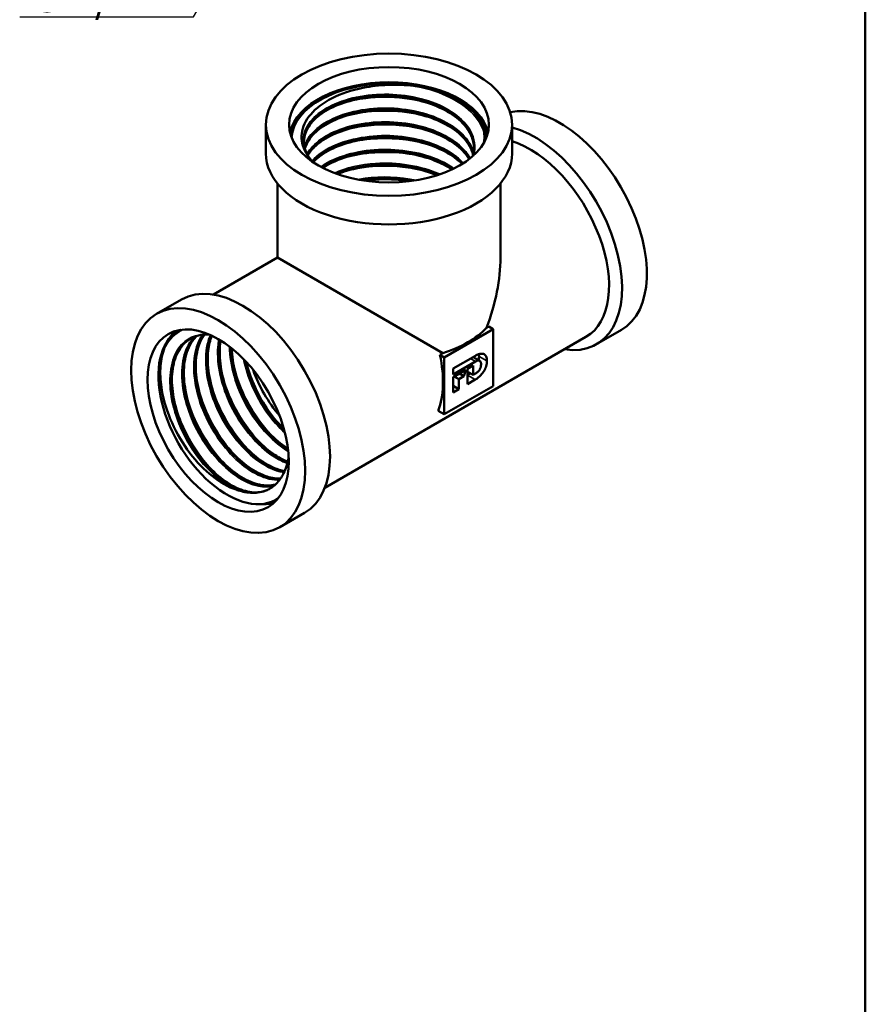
# Model space of a CAD drawing. Header units: millimetres. Extents: x -71 to 688, y -69 to 356.
# Tile 3 of 6: x 114 to 205, y 62 to 168. Entities that reach past the tile are written whole.
import ezdxf

# ---------------------------------------------------------------- set-up
doc = ezdxf.new("R2010")
doc.units = ezdxf.units.MM
for name, color, linetype, lineweight in [('Видимые тонкие (ГОСТ)', 7, 'Continuous', 35), ('Видимый контур (ГОСТ)', 7, 'Continuous', 50), ('Кромка (ГОСТ)', 7, 'Continuous', 50), ('Размер (ГОСТ)', 7, 'Continuous', 25)]:
    doc.layers.add(name, color=color, linetype=linetype, lineweight=lineweight)
doc.styles.add('Обычный текст (ГОСТ)', font='GOST Common Italic.ttf')
doc.dimstyles.new('Обычный (ГОСТ)', dxfattribs={"dimtxt": 3.5, "dimasz": 3.5, "dimexe": 1, "dimexo": 0, "dimgap": 0.5, "dimtad": 1, "dimrnd": 1e-08, "dimtxsty": 'Обычный текст (ГОСТ)', "dimblk": 'Filled-1', "dimcen": 0.09, "dimdle": 15, "dimclrd": 256, "dimclre": 256, "dimclrt": 256, "dimazin": 2, "dimtfac": 0.714286, "dimtdec": 3, "dimtmove": 0, "dimatfit": 3, "dimfxl": 1, "dimtolj": 1, "dimlwd": 25, "dimlwe": 25, "dimarcsym": 0})

# ---------------------------------------------------------------- blocks, each defined once
blk = doc.blocks.new('Рамки ГОСТ_ граница 297x210')
at = {"layer": 'Кромка (ГОСТ)'}
blk.add_line((205, 5), (205, 292), dxfattribs=at)
blk = doc.blocks.new('Filled-1')
at = {"color": 0}
for p, q in [((0, 0), (-1, 0.143)), ((-1, 0.143), (-1, -0.143)), ((-1, 0), (0, 0)), ((-1, -0.143), (0, 0))]:
    blk.add_line(p, q, dxfattribs=at)
at = {"color": 0, "flags": 128}
blk.add_lwpolyline([(-1, -0.143), (0, 0), (-1, 0.143), (-1, -0.143)], dxfattribs=at)
at = {"color": 0}
blk.add_solid([(-1, -0.143), (0, 0), (-1, 0.143), (-1, -0.143)], dxfattribs=at)
blk = doc.blocks.new('*D8')
at = {"layer": 'Defpoints', "color": 0, "linetype": 'Continuous', "transparency": 16777216}
for p in [(153.64, 204.95), (148.75, 196.47)]:
    blk.add_point(p, dxfattribs=at)
at = {"layer": 'Размер (ГОСТ)', "linetype": 'Continuous', "lineweight": 25, "transparency": 16777216}
for p, q in [((132.71, 168.67), (147, 193.44)), ((113.99, 168.67), (132.71, 168.67))]:
    blk.add_line(p, q, dxfattribs=at)
at = {"layer": 'Размер (ГОСТ)', "linetype": 'Continuous', "lineweight": 25, "transparency": 16777216, "xscale": 3.5, "yscale": 3.5, "zscale": 3.5, "rotation": 60.01872758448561}
blk.add_blockref('Filled-1', (148.75, 196.47), dxfattribs=at)
at = {"layer": 'Размер (ГОСТ)', "linetype": 'Continuous', "lineweight": 25, "transparency": 16777216, "insert": (113.99, 172.67), "char_height": 3.5, "attachment_point": 1, "style": 'Обычный текст (ГОСТ)'}
blk.add_mtext('\\A1; \\fGOST Common|b0|i1;\\H3.5000;G 1/2"', dxfattribs=at)

msp = doc.modelspace()

# ---------------------------------------------------------------- linework, layer by layer
at = {"layer": 'Видимые тонкие (ГОСТ)'}
for p, q in [((163.0403, 131.5616), (162.5017, 131.8726)), ((164.2715, 131.6216), (163.423, 132.1115)), ((163.0183, 129.6101), (162.1827, 130.0925))]:
    msp.add_line(p, q, dxfattribs=at)
for points, knots in [([(156.4048, 161.2202), (158.9139, 160.7767), (161.15, 159.7693), (162.5355, 158.4429), (163.2467, 157.7621), (163.7301, 157.0007), (163.9675, 156.2136)], [2.61572767, 2.61572767, 2.61572767, 2.61572767, 3.36400116, 3.36400116, 3.36400116, 3.748075, 3.748075, 3.748075, 3.748075]), ([(144.8029, 154.0298), (144.1877, 155.2939), (144.5015, 156.6937), (145.6586, 157.8308), (146.8153, 158.9675), (148.8015, 159.8282), (151.0758, 160.1617), (153.3493, 160.495), (155.8849, 160.2972), (157.9919, 159.6055), (160.0981, 158.9141), (161.7521, 157.7364), (162.5039, 156.3764), (162.9641, 155.5439), (163.0829, 154.6487), (162.8703, 153.7823)], [0.52343247, 0.52343247, 0.52343247, 0.52343247, 1.29417701, 1.29417701, 1.29417701, 2.06461975, 2.06461975, 2.06461975, 2.83476672, 2.83476672, 2.83476672, 3.60462392, 3.60462392, 3.60462392, 4.0759036, 4.0759036, 4.0759036, 4.0759036]), ([(144.6291, 154.7407), (144.7373, 155.091), (144.9113, 155.4347), (145.1511, 155.7637), (146.032, 156.9722), (147.7913, 157.9692), (149.952, 158.4679), (152.112, 158.9664), (154.6488, 158.9607), (156.8751, 158.436), (159.1006, 157.9115), (160.9908, 156.8735), (162.0337, 155.5868), (162.4314, 155.0961), (162.7041, 154.5713), (162.8493, 154.0343)], [7.24058629, 7.24058629, 7.24058629, 7.24058629, 7.44977138, 7.44977138, 7.44977138, 8.21801451, 8.21801451, 8.21801451, 8.9860092, 8.9860092, 8.9860092, 9.75376129, 9.75376129, 9.75376129, 10.0465063, 10.0465063, 10.0465063, 10.0465063]), ([(149.3195, 159.5308), (150.5548, 159.8338), (151.9014, 159.9998), (153.2643, 160.0044), (154.695, 160.0092), (156.1356, 159.836), (157.4722, 159.5071)], [8.201026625, 8.201026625, 8.201026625, 8.201026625, 8.59425565, 8.59425565, 8.59425565, 9.007044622, 9.007044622, 9.007044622, 9.007044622]), ([(149.3168, 158.0519), (149.545, 158.1083), (149.7774, 158.1598), (150.0132, 158.2062), (152.389, 158.6736), (155.101, 158.6135), (157.4749, 158.0286)], [14.484211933, 14.484211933, 14.484211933, 14.484211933, 14.557007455, 14.557007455, 14.557007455, 15.290229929, 15.290229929, 15.290229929, 15.290229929]), ([(144.9112, 153.9091), (145.5608, 155.0412), (146.9471, 156.0367), (148.7671, 156.6508), (150.759, 157.3229), (153.2482, 157.53), (155.5631, 157.2), (157.8774, 156.8701), (159.9916, 156.0063), (161.3357, 154.8254), (161.8223, 154.3978), (162.2061, 153.9302), (162.4797, 153.441)], [13.65542297, 13.65542297, 13.65542297, 13.65542297, 14.35550276, 14.35550276, 14.35550276, 15.1217181, 15.1217181, 15.1217181, 15.88773679, 15.88773679, 15.88773679, 16.16510702, 16.16510702, 16.16510702, 16.16510702]), ([(149.3182, 156.5659), (150.9165, 156.9555), (152.7025, 157.1142), (154.4618, 157.0029), (155.492, 156.9378), (156.5088, 156.7803), (157.4716, 156.5417)], [20.76739724, 20.76739724, 20.76739724, 20.76739724, 21.275753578, 21.275753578, 21.275753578, 21.573415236, 21.573415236, 21.573415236, 21.573415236]), ([(145.4378, 153.1413), (146.0476, 153.8218), (146.9293, 154.4254), (148.0153, 154.8836), (149.8834, 155.6718), (152.3344, 156.0198), (154.6988, 155.8158), (157.0613, 155.6121), (159.3103, 154.859), (160.8324, 153.7455), (161.1843, 153.4881), (161.4964, 153.2121), (161.7661, 152.9221)], [20.0905864, 20.0905864, 20.0905864, 20.0905864, 20.53896228, 20.53896228, 20.53896228, 21.31030519, 21.31030519, 21.31030519, 22.08102713, 22.08102713, 22.08102713, 22.25918365, 22.25918365, 22.25918365, 22.25918365]), ([(149.319, 155.084), (149.9732, 155.246), (150.6591, 155.369), (151.364, 155.4477), (153.382, 155.6732), (155.5391, 155.5343), (157.4742, 155.0611)], [27.050582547, 27.050582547, 27.050582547, 27.050582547, 27.259228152, 27.259228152, 27.259228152, 27.856600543, 27.856600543, 27.856600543, 27.856600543]), ([(146.3954, 152.5104), (146.6227, 152.6734), (146.8684, 152.8282), (147.1314, 152.9735), (148.7865, 153.8878), (151.1096, 154.4132), (153.4728, 154.3914), (155.8346, 154.3696), (158.21, 153.8008), (159.9574, 152.8223), (160.2315, 152.6688), (160.4896, 152.5055), (160.7307, 152.3338)], [26.57177193, 26.57177193, 26.57177193, 26.57177193, 26.69365945, 26.69365945, 26.69365945, 27.46070144, 27.46070144, 27.46070144, 28.22731098, 28.22731098, 28.22731098, 28.34754241, 28.34754241, 28.34754241, 28.34754241]), ([(149.3164, 153.6031), (151.4139, 154.1145), (153.8416, 154.2135), (156.0964, 153.8576), (156.565, 153.7836), (157.0252, 153.6902), (157.4732, 153.5786)], [33.333767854, 33.333767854, 33.333767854, 33.333767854, 34.001113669, 34.001113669, 34.001113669, 34.13978585, 34.13978585, 34.13978585, 34.13978585]), ([(147.8588, 151.846), (149.13, 152.4047), (150.6761, 152.7709), (152.2997, 152.8761), (154.638, 153.0277), (157.1106, 152.6357), (159.0476, 151.7899), (159.1076, 151.7637), (159.1671, 151.737), (159.2261, 151.71)], [33.08315255, 33.08315255, 33.08315255, 33.08315255, 33.61639132, 33.61639132, 33.61639132, 34.38434532, 34.38434532, 34.38434532, 34.40814852, 34.40814852, 34.40814852, 34.40814852]), ([(149.3198, 152.1166), (150.4324, 152.3902), (151.6354, 152.5526), (152.8603, 152.5843), (154.4219, 152.6247), (156.0097, 152.4523), (157.4726, 152.0931)], [39.616953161, 39.616953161, 39.616953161, 39.616953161, 39.971283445, 39.971283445, 39.971283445, 40.422971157, 40.422971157, 40.422971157, 40.422971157]), ([(150.3896, 151.1463), (150.6401, 151.196), (150.8951, 151.2393), (151.1537, 151.2758), (152.9416, 151.5283), (154.8858, 151.4531), (156.6532, 151.07)], [39.685143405, 39.685143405, 39.685143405, 39.685143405, 39.772507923, 39.772507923, 39.772507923, 40.376597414, 40.376597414, 40.376597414, 40.376597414]), ([(131.6207, 135.0025), (131.4748, 134.941), (131.3336, 134.8705), (131.1975, 134.7909), (130.4672, 134.3639), (129.8832, 133.6852), (129.4906, 132.8085)], [44.695067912, 44.695067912, 44.695067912, 44.695067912, 44.770977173, 44.770977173, 44.770977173, 45.178446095, 45.178446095, 45.178446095, 45.178446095]), ([(134.2857, 134.5047), (132.9837, 134.5611), (131.8596, 134.0508), (131.129, 133.0431), (130.2431, 131.8212), (129.9451, 129.882), (130.3016, 127.7444), (130.6601, 125.5944), (131.6764, 123.2679), (133.0569, 121.3955), (134.3002, 119.7092), (135.8249, 118.4032), (137.2751, 117.7669)], [44.39664213, 44.39664213, 44.39664213, 44.39664213, 45.03101863, 45.03101863, 45.03101863, 45.80025915, 45.80025915, 45.80025915, 46.57393326, 46.57393326, 46.57393326, 47.2707413, 47.2707413, 47.2707413, 47.2707413]), ([(132.7867, 134.2178), (132.4891, 133.9198), (132.2348, 133.5612), (132.0319, 133.1468), (131.3307, 131.7145), (131.2519, 129.6318), (131.8024, 127.4554), (132.3524, 125.2817), (133.5234, 123.0387), (134.9844, 121.3254), (136.4439, 119.6139), (138.1756, 118.4498), (139.6979, 118.1393), (140.2715, 118.0224), (140.8128, 118.0271), (141.3024, 118.1452)], [38.64849323, 38.64849323, 38.64849323, 38.64849323, 38.87083934, 38.87083934, 38.87083934, 39.63934506, 39.63934506, 39.63934506, 40.40692, 40.40692, 40.40692, 41.17365645, 41.17365645, 41.17365645, 41.46258275, 41.46258275, 41.46258275, 41.46258275]), ([(133.6425, 134.4388), (133.385, 134.0679), (133.1767, 133.6371), (133.0255, 133.1536), (132.5189, 131.5338), (132.6586, 129.3408), (133.3925, 127.1594), (134.126, 124.9793), (135.4444, 122.8348), (136.9773, 121.2974), (138.5094, 119.7607), (140.2382, 118.8471), (141.6828, 118.7952), (141.7708, 118.792), (141.8576, 118.7921), (141.9432, 118.7953)], [32.48173022, 32.48173022, 32.48173022, 32.48173022, 32.71069616, 32.71069616, 32.71069616, 33.477876, 33.477876, 33.477876, 34.24464623, 34.24464623, 34.24464623, 35.01102965, 35.01102965, 35.01102965, 35.05768251, 35.05768251, 35.05768251, 35.05768251]), ([(134.5046, 134.41), (134.3247, 133.9969), (134.1907, 133.5373), (134.1078, 133.0385), (133.8084, 131.2366), (134.1796, 128.9436), (135.1055, 126.7773), (136.0308, 124.6127), (137.4987, 122.5991), (139.0947, 121.2773), (140.2069, 120.3561), (141.3722, 119.7781), (142.4283, 119.5972)], [26.34222468, 26.34222468, 26.34222468, 26.34222468, 26.5557302, 26.5557302, 26.5557302, 27.32702453, 27.32702453, 27.32702453, 28.09772164, 28.09772164, 28.09772164, 28.63480536, 28.63480536, 28.63480536, 28.63480536]), ([(135.4215, 133.9365), (135.3711, 133.6759), (135.3346, 133.4045), (135.3128, 133.1234), (135.166, 131.2276), (135.6864, 128.9135), (136.7196, 126.7978), (137.7525, 124.6826), (139.2858, 122.7891), (140.8913, 121.6201), (141.5248, 121.1588), (142.1665, 120.8128), (142.7883, 120.5882)], [20.24982584, 20.24982584, 20.24982584, 20.24982584, 20.36349858, 20.36349858, 20.36349858, 21.13009489, 21.13009489, 21.13009489, 21.89650002, 21.89650002, 21.89650002, 22.19888334, 22.19888334, 22.19888334, 22.19888334]), ([(136.5721, 133.1588), (136.5724, 133.0293), (136.5755, 132.8984), (136.5814, 132.766), (136.6724, 130.7324), (137.4312, 128.3907), (138.6378, 126.3677), (139.794, 124.4292), (141.3482, 122.804), (142.8968, 121.886)], [14.17314123, 14.17314123, 14.17314123, 14.17314123, 14.22315973, 14.22315973, 14.22315973, 14.99149154, 14.99149154, 14.99149154, 15.72768578, 15.72768578, 15.72768578, 15.72768578]), ([(138.075, 131.8224), (138.4635, 129.8824), (139.3604, 127.829), (140.5657, 126.1165), (141.169, 125.2592), (141.8464, 124.4917), (142.5542, 123.8496)], [8.14539376, 8.14539376, 8.14539376, 8.14539376, 8.83770657, 8.83770657, 8.83770657, 9.18429007, 9.18429007, 9.18429007, 9.18429007]), ([(137.1576, 130.5521), (137.7401, 128.5544), (138.7632, 126.53), (140.0434, 124.8523), (140.4122, 124.369), (140.8014, 123.9157), (141.204, 123.4975)], [8.271871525, 8.271871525, 8.271871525, 8.271871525, 8.89753534, 8.89753534, 8.89753534, 9.077760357, 9.077760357, 9.077760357, 9.077760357]), ([(135.8771, 129.8096), (136.1638, 128.8162), (136.5563, 127.816), (137.042, 126.8557), (137.8147, 125.3279), (138.8179, 123.911), (139.9213, 122.7566)], [14.555056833, 14.555056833, 14.555056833, 14.555056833, 14.866110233, 14.866110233, 14.866110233, 15.360945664, 15.360945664, 15.360945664, 15.360945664]), ([(133.3084, 128.3276), (133.729, 126.8807), (134.3745, 125.4191), (135.1914, 124.0874), (135.8277, 123.0501), (136.5649, 122.0965), (137.3528, 121.2753)], [27.121427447, 27.121427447, 27.121427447, 27.121427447, 27.574430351, 27.574430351, 27.574430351, 27.927316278, 27.927316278, 27.927316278, 27.927316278]), ([(134.5878, 129.0689), (135.2771, 126.6919), (136.6068, 124.284), (138.2269, 122.4545), (138.3612, 122.3029), (138.4974, 122.1553), (138.6351, 122.0121)], [20.83824214, 20.83824214, 20.83824214, 20.83824214, 21.582439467, 21.582439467, 21.582439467, 21.644130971, 21.644130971, 21.644130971, 21.644130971]), ([(132.0223, 127.5852), (132.1695, 127.0724), (132.3455, 126.5577), (132.5495, 126.0473), (133.3688, 123.9973), (134.6295, 122.0351), (136.0675, 120.5296)], [33.404612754, 33.404612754, 33.404612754, 33.404612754, 33.565274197, 33.565274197, 33.565274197, 34.210501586, 34.210501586, 34.210501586, 34.210501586]), ([(130.7372, 126.8451), (131.2997, 124.917), (132.2704, 122.9636), (133.4895, 121.322), (133.8974, 120.7727), (134.3319, 120.2598), (134.7833, 119.7909)], [39.687798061, 39.687798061, 39.687798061, 39.687798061, 40.291641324, 40.291641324, 40.291641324, 40.493686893, 40.493686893, 40.493686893, 40.493686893])]:
    msp.add_open_spline(points, degree=3, knots=knots, dxfattribs=at)
msp.add_open_spline([(161.1376, 159.7108), (162.2142, 159.0585), (163.0453, 158.2673), (163.574, 157.4116)], degree=3, dxfattribs=at)
at = {"layer": 'Видимый контур (ГОСТ)'}
for p, q in [((140.4838, 157.0453), (140.4838, 153.9604)), ((166.9838, 157.0453), (166.9838, 153.9604)), ((141.7338, 150.7168), (141.7338, 142.7446)), ((165.7338, 150.7168), (165.7338, 142.7446)), ((141.7338, 142.7446), (134.8297, 138.7586)), ((141.7338, 142.7446), (159.5415, 132.4634)), ((131.3957, 138.2193), (128.724, 136.6768)), ((131.0853, 134.8323), (131.3274, 134.9721)), ((164.9489, 135.0399), (159.6892, 132.0032)), ((164.2348, 135.1731), (164.4765, 135.3126)), ((164.9489, 135.0399), (164.4765, 135.3126)), ((164.9489, 128.9162), (164.9489, 135.0399)), ((178.7436, 134.956), (176.0719, 133.4136)), ((174.9366, 134.2015), (146.8297, 117.9739)), ((159.2168, 132.2759), (159.5415, 132.4634)), ((159.6892, 132.0032), (159.2168, 132.2759)), ((159.6892, 132.0032), (159.6892, 125.8795)), ((160.6275, 130.7905), (163.0311, 132.1783)), ((163.0403, 131.5616), (160.6275, 130.1686)), ((163.495, 131.634), (162.7917, 132.04)), ((160.6275, 130.1686), (160.6275, 130.7905)), ((160.6275, 129.8776), (161.9931, 130.6661)), ((161.9931, 130.6661), (161.7886, 129.9915)), ((162.1827, 130.7756), (162.7921, 131.1274)), ((162.1827, 129.1277), (162.1827, 130.7756)), ((162.7921, 130.1087), (162.1827, 130.4606)), ((162.7921, 131.1274), (162.7921, 130.1087)), ((160.6275, 128.2298), (160.6275, 129.8776)), ((161.2367, 129.6729), (160.7548, 129.9511)), ((161.7886, 129.9915), (161.2367, 129.6729)), ((161.2367, 129.6729), (161.2367, 128.5815)), ((161.7886, 129.9915), (161.3067, 130.2698)), ((163.0183, 129.6101), (162.1827, 129.1277)), ((162.7921, 130.1087), (163.0403, 130.252)), ((159.6892, 125.8795), (164.9489, 128.9162)), ((161.2367, 128.5815), (160.6275, 128.9333)), ((161.2367, 128.5815), (160.6275, 128.2298)), ((159.6892, 125.8795), (159.016, 126.2682)), ((141.5573, 116.6943), (141.7995, 116.8341)), ((144.6457, 115.2696), (141.974, 113.7271))]:
    msp.add_line(p, q, dxfattribs=at)
for centre, major_axis in [((153.7338, 157.0453), (-13.25, 0)), ((153.7338, 157.0453), (-10.75, 0)), ((135.349, 125.202), (-6.625, 11.4748)), ((135.349, 125.202), (-5.375, 9.3098))]:
    msp.add_ellipse(centre, major_axis=major_axis, ratio=0.57735027, dxfattribs=at)
for centre, major_axis, start_param, end_param in [((153.7338, 155.4123), (-10.75, 0), 3.27352985, 6.15124811), ((153.7338, 155.4123), (-10.5, 0), 3.18685452, 6.23792344), ((153.7338, 155.4123), (10.5, 0), 0.04526187, 3.09633078), ((172.1186, 146.4309), (6.625, -11.4748), 0, 2.96327781), ((169.4469, 144.8884), (6.625, -11.4748), 5.8453236, 8.90540128), ((168.9366, 144.5938), (6, -10.3923), 0, 2.5884152), ((153.7338, 153.9604), (13.25, 0), 3.14159265, 6.28318531), ((153.7338, 135.8164), (-8.4853, -14.6969), 1.85100848, 2.35619449), ((138.0207, 126.7445), (6.625, -11.4748), 0, 3.14159265), ((136.3213, 125.7633), (5.236, -9.069), 3.08956731, 6.33521065), ((136.7632, 126.0185), (-5.375, 9.3098), 0.1319372, 0.35920845), ((153.7338, 138.5261), (12, 0), 5.21757499, 5.7779993), ((151.0625, 134.2741), (-6, 10.3923), 3.57108403, 4.20720297), ((144.8066, 130.6623), (4.5, -7.7942), 4.39267621, 5.03210175), ((136.3213, 125.7633), (4.5634, -7.904), 6.14148302, 6.20023023), ((136.7632, 126.0185), (5.375, -9.3098), 5.92397685, 6.15124811)]:
    msp.add_ellipse(centre, major_axis=major_axis, ratio=0.57735027, start_param=start_param, end_param=end_param, dxfattribs=at)
for points, knots in [([(144.8029, 154.0298), (144.4183, 154.6956), (144.2651, 155.3986), (144.4309, 156.8156), (144.7588, 157.5153), (145.8687, 158.819), (146.6494, 159.4076), (148.5755, 160.392), (149.7092, 160.7736), (151.8051, 161.1951), (152.7101, 161.3004), (154.5577, 161.3693), (155.492, 161.3305), (156.4048, 161.2202)], [0, 0, 0, 0, 0.36467235, 0.36467235, 0.73759365, 0.73759365, 1.11876051, 1.11876051, 1.50816962, 1.50816962, 1.78332212, 1.78332212, 2.06246953, 2.06246953, 2.06246953, 2.06246953]), ([(156.4048, 161.2202), (156.8754, 161.1634), (157.6448, 161.042), (159.4988, 160.5118), (160.3774, 160.1473), (161.1376, 159.7108)], [0, 0, 0, 0, 0.14423688, 0.14423688, 0.298691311, 0.298691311, 0.298691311, 0.298691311]), ([(162.8784, 154.3107), (162.9019, 154.7029), (162.8568, 155.0964), (162.74, 155.483), (162.319, 156.8757), (160.9724, 158.1632), (159.0655, 159.0125), (157.1428, 159.8687), (154.6723, 160.2699), (152.3348, 160.1222), (150.012, 159.9754), (147.8472, 159.2893), (146.4301, 158.2672), (145.1841, 157.3686), (144.5289, 156.2197), (144.5848, 155.0812)], [-3.959891, -3.959891, -3.959891, -3.959891, -3.74655309, -3.74655309, -3.74655309, -2.97786641, -2.97786641, -2.97786641, -2.20277719, -2.20277719, -2.20277719, -1.43254472, -1.43254472, -1.43254472, -0.75530998, -0.75530998, -0.75530998, -0.75530998]), ([(144.5795, 155.2263), (144.5865, 156.4477), (145.423, 157.6642), (146.8965, 158.5625), (148.4632, 159.5177), (150.7319, 160.1015), (153.082, 160.1376), (155.4311, 160.1737), (157.8345, 159.6614), (159.6351, 158.7242), (161.4349, 157.7873), (162.6117, 156.4359), (162.8439, 155.0226), (162.8733, 154.844), (162.8875, 154.6645), (162.887, 154.4851)], [7.06995632, 7.06995632, 7.06995632, 7.06995632, 7.79605253, 7.79605253, 7.79605253, 8.56811683, 8.56811683, 8.56811683, 9.33988994, 9.33988994, 9.33988994, 10.11137787, 10.11137787, 10.11137787, 10.20892063, 10.20892063, 10.20892063, 10.20892063]), ([(162.8836, 154.6596), (162.8511, 155.2561), (162.6479, 155.8591), (161.9342, 156.9727), (161.4237, 157.4989), (160.175, 158.412), (159.4269, 158.813), (157.7841, 159.4532), (156.8694, 159.7008), (154.9851, 160.0169), (153.9919, 160.089), (152.0525, 160.0522), (151.0822, 159.9426), (149.2878, 159.5605), (148.4413, 159.2831), (146.9788, 158.6025), (146.3441, 158.191), (145.3625, 157.2947), (145.003, 156.7998), (144.6715, 155.9926), (144.6001, 155.6815), (144.5832, 155.3713)], [0, 0, 0, 0, 0.3073195, 0.3073195, 0.60548995, 0.60548995, 0.89709116, 0.89709116, 1.18796848, 1.18796848, 1.47965659, 1.47965659, 1.77181934, 1.77181934, 2.06384917, 2.06384917, 2.35512887, 2.35512887, 2.64567867, 2.64567867, 2.8219363, 2.8219363, 2.8219363, 2.8219363]), ([(161.1376, 159.7108), (161.8977, 159.2744), (162.5338, 158.7693), (163.4627, 157.7018), (163.6772, 157.2582), (163.7783, 156.9868)], [0, 0, 0, 0, 0.321581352, 0.321581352, 0.622013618, 0.622013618, 0.622013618, 0.622013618]), ([(162.8019, 153.7432), (162.7067, 154.1508), (162.5333, 154.555), (161.9342, 155.4898), (161.4237, 156.016), (160.175, 156.9291), (159.4269, 157.3302), (157.7841, 157.9704), (156.8694, 158.2179), (154.9851, 158.5341), (153.9919, 158.6061), (152.0525, 158.5694), (151.0822, 158.4598), (149.2878, 158.0776), (148.4413, 157.8003), (146.9788, 157.1196), (146.3441, 156.7081), (145.3625, 155.8119), (145.003, 155.3169), (144.752, 154.7057), (144.7142, 154.5961), (144.6832, 154.486)], [0.09717715, 0.09717715, 0.09717715, 0.09717715, 0.3073195, 0.3073195, 0.60548995, 0.60548995, 0.89709116, 0.89709116, 1.18796848, 1.18796848, 1.47965659, 1.47965659, 1.77181934, 1.77181934, 2.06384917, 2.06384917, 2.35512887, 2.35512887, 2.64567867, 2.64567867, 2.70861102, 2.70861102, 2.70861102, 2.70861102]), ([(162.8011, 153.7551), (162.737, 154.0464), (162.6343, 154.3347), (162.4925, 154.6165), (161.8072, 155.9783), (160.2154, 157.1729), (158.1523, 157.89), (156.0923, 158.606), (153.5861, 158.8386), (151.3174, 158.5408), (149.0517, 158.2434), (147.0486, 157.4211), (145.8532, 156.3142), (145.2548, 155.7602), (144.8621, 155.1381), (144.6881, 154.4971)], [-10.07467256, -10.07467256, -10.07467256, -10.07467256, -9.91495939, -9.91495939, -9.91495939, -9.1430535, -9.1430535, -9.1430535, -8.37226398, -8.37226398, -8.37226398, -7.60249568, -7.60249568, -7.60249568, -7.21716956, -7.21716956, -7.21716956, -7.21716956]), ([(144.6893, 154.49), (144.9029, 155.2597), (145.4329, 156.0019), (146.2458, 156.6327), (147.5974, 157.6816), (149.7155, 158.4098), (152.0236, 158.6027), (154.3309, 158.7954), (156.8019, 158.4503), (158.7642, 157.6446), (160.7259, 156.8392), (162.1571, 155.5821), (162.6687, 154.1985), (162.7238, 154.0495), (162.7681, 153.8993), (162.8019, 153.7482)], [13.50175741, 13.50175741, 13.50175741, 13.50175741, 13.96474894, 13.96474894, 13.96474894, 14.73465094, 14.73465094, 14.73465094, 15.50430926, 15.50430926, 15.50430926, 16.27372975, 16.27372975, 16.27372975, 16.35658066, 16.35658066, 16.35658066, 16.35658066]), ([(162.373, 153.3526), (162.2974, 153.4843), (162.2133, 153.6143), (162.1208, 153.7423), (161.1796, 155.0447), (159.3779, 156.1212), (157.2055, 156.6958), (155.0343, 157.27), (152.5175, 157.337), (150.3384, 156.8951), (148.1606, 156.4534), (146.3447, 155.509), (145.3835, 154.3344), (145.2314, 154.1486), (145.1009, 153.9574), (144.9923, 153.7623)], [-16.15650703, -16.15650703, -16.15650703, -16.15650703, -16.08088833, -16.08088833, -16.08088833, -15.31151493, -15.31151493, -15.31151493, -14.54259743, -14.54259743, -14.54259743, -13.77411267, -13.77411267, -13.77411267, -13.65252628, -13.65252628, -13.65252628, -13.65252628]), ([(144.9981, 153.7552), (145.1599, 154.0444), (145.3689, 154.3251), (145.6242, 154.5924), (146.7118, 155.7307), (148.6277, 156.61), (150.8526, 156.9755), (153.0769, 157.3409), (155.5849, 157.188), (157.6973, 156.5418), (159.8091, 155.8958), (161.5017, 154.7634), (162.3167, 153.4349), (162.3344, 153.4061), (162.3516, 153.3773), (162.3685, 153.3483)], [19.93716315, 19.93716315, 19.93716315, 19.93716315, 20.11746834, 20.11746834, 20.11746834, 20.88558372, 20.88558372, 20.88558372, 21.65350172, 21.65350172, 21.65350172, 22.42122806, 22.42122806, 22.42122806, 22.43786491, 22.43786491, 22.43786491, 22.43786491]), ([(162.3587, 153.3406), (162.3351, 153.3801), (162.3108, 153.4195), (161.9342, 154.007), (161.4237, 154.5332), (160.175, 155.4463), (159.4269, 155.8474), (157.7841, 156.4876), (156.8694, 156.7351), (154.9851, 157.0513), (153.9919, 157.1233), (152.0525, 157.0865), (151.0822, 156.977), (149.2878, 156.5948), (148.4413, 156.3175), (146.9788, 155.6368), (146.3441, 155.2253), (145.4972, 154.452), (145.2104, 154.1025), (145.001, 153.7433)], [0.28602782, 0.28602782, 0.28602782, 0.28602782, 0.3073195, 0.3073195, 0.60548995, 0.60548995, 0.89709116, 0.89709116, 1.18796848, 1.18796848, 1.47965659, 1.47965659, 1.77181934, 1.77181934, 2.06384917, 2.06384917, 2.35512887, 2.35512887, 2.56584863, 2.56584863, 2.56584863, 2.56584863]), ([(161.6356, 152.8373), (160.4547, 154.0619), (158.4734, 155.0079), (156.2241, 155.4352), (153.9535, 155.8666), (151.4363, 155.7653), (149.363, 155.1757), (147.7234, 154.7094), (146.3764, 153.9425), (145.54, 153.0285)], [-22.2472014, -22.2472014, -22.2472014, -22.2472014, -21.48124596, -21.48124596, -21.48124596, -20.70801939, -20.70801939, -20.70801939, -20.09652168, -20.09652168, -20.09652168, -20.09652168]), ([(145.5455, 153.0241), (146.5107, 154.0769), (148.1674, 154.9266), (150.1453, 155.3578), (152.3143, 155.8305), (154.8445, 155.7938), (157.0428, 155.2411), (158.9486, 154.7618), (160.586, 153.8989), (161.626, 152.8313)], [26.38161394, 26.38161394, 26.38161394, 26.38161394, 27.08615438, 27.08615438, 27.08615438, 27.85875839, 27.85875839, 27.85875839, 28.52858389, 28.52858389, 28.52858389, 28.52858389]), ([(144.5832, 155.0814), (144.613, 154.5348), (144.8152, 153.9815), (145.2789, 153.3242), (145.3899, 153.1862), (145.5123, 153.0512)], [0, 0, 0, 0, 0.310523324, 0.310523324, 0.394629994, 0.394629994, 0.394629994, 0.394629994]), ([(161.6038, 152.8174), (161.3631, 153.0604), (161.0913, 153.2934), (160.175, 153.9635), (159.4269, 154.3645), (157.7841, 155.0047), (156.8694, 155.2523), (154.9851, 155.5684), (153.9919, 155.6405), (152.0525, 155.6037), (151.0822, 155.4941), (149.2878, 155.112), (148.4413, 154.8346), (146.9788, 154.154), (146.3441, 153.7424), (145.7513, 153.2012), (145.6556, 153.1066), (145.5656, 153.0104)], [0.46432414, 0.46432414, 0.46432414, 0.46432414, 0.60548995, 0.60548995, 0.89709116, 0.89709116, 1.18796848, 1.18796848, 1.47965659, 1.47965659, 1.77181934, 1.77181934, 2.06384917, 2.06384917, 2.35512887, 2.35512887, 2.41520979, 2.41520979, 2.41520979, 2.41520979]), ([(160.5621, 152.2513), (159.2287, 153.1596), (157.4042, 153.8128), (155.4427, 154.0795), (153.1399, 154.3925), (150.6743, 154.1699), (148.7141, 153.4883), (147.8956, 153.2037), (147.169, 152.8405), (146.5627, 152.4222)], [-28.33098314, -28.33098314, -28.33098314, -28.33098314, -27.67670543, -27.67670543, -27.67670543, -26.90859005, -26.90859005, -26.90859005, -26.587838, -26.587838, -26.587838, -26.587838]), ([(146.5744, 152.4159), (147.293, 152.9081), (148.1785, 153.3237), (149.1807, 153.6256), (151.2151, 154.2385), (153.7071, 154.3754), (155.9805, 153.9827), (157.7322, 153.6801), (159.3389, 153.0653), (160.5488, 152.2448)], [32.87304831, 32.87304831, 32.87304831, 32.87304831, 33.25157634, 33.25157634, 33.25157634, 34.0200611, 34.0200611, 34.0200611, 34.61220746, 34.61220746, 34.61220746, 34.61220746]), ([(160.5091, 152.2267), (159.9514, 152.5979), (159.3049, 152.9292), (157.7841, 153.5219), (156.8694, 153.7694), (154.9851, 154.0856), (153.9919, 154.1576), (152.0525, 154.1209), (151.0822, 154.0113), (149.2878, 153.6291), (148.4413, 153.3518), (147.3115, 152.826), (146.9423, 152.6197), (146.609, 152.3978)], [0.64875953, 0.64875953, 0.64875953, 0.64875953, 0.89709116, 0.89709116, 1.18796848, 1.18796848, 1.47965659, 1.47965659, 1.77181934, 1.77181934, 2.06384917, 2.06384917, 2.22242842, 2.22242842, 2.22242842, 2.22242842]), ([(158.9878, 151.6286), (157.6005, 152.23), (155.9469, 152.6121), (154.2581, 152.7117), (152.0577, 152.8414), (149.8214, 152.4906), (148.0853, 151.7645)], [-34.38372518, -34.38372518, -34.38372518, -34.38372518, -33.82942482, -33.82942482, -33.82942482, -33.10717221, -33.10717221, -33.10717221, -33.10717221]), ([(148.1032, 151.7583), (148.173, 151.7875), (148.2437, 151.8162), (148.3152, 151.8442), (150.2086, 152.5864), (152.6512, 152.8837), (154.9784, 152.6387), (156.4078, 152.4883), (157.7837, 152.1341), (158.9682, 151.6218)], [39.39283961, 39.39283961, 39.39283961, 39.39283961, 39.42190979, 39.42190979, 39.42190979, 40.19167809, 40.19167809, 40.19167809, 40.66447295, 40.66447295, 40.66447295, 40.66447295]), ([(158.8958, 151.6012), (158.7998, 151.6417), (158.7027, 151.6811), (157.7841, 152.039), (156.8694, 152.2866), (154.9851, 152.6027), (153.9919, 152.6748), (152.0525, 152.638), (151.0822, 152.5284), (149.4738, 152.1859), (148.7945, 151.9802), (148.1787, 151.7317)], [0.86228063, 0.86228063, 0.86228063, 0.86228063, 0.89709116, 0.89709116, 1.18796848, 1.18796848, 1.47965659, 1.47965659, 1.77181934, 1.77181934, 2.00330674, 2.00330674, 2.00330674, 2.00330674]), ([(156.1568, 150.9945), (155.2001, 151.1727), (154.2017, 151.263), (153.2106, 151.2559), (152.4179, 151.2501), (151.633, 151.1822), (150.8797, 151.0585)], [-40.323451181, -40.323451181, -40.323451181, -40.323451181, -39.99812124, -39.99812124, -39.99812124, -39.737952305, -39.737952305, -39.737952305, -39.737952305]), ([(150.9233, 151.0508), (151.897, 151.2066), (152.9221, 151.2704), (153.9456, 151.2303), (154.6779, 151.2016), (155.4068, 151.1198), (156.1132, 150.9897)], [46.026134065, 46.026134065, 46.026134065, 46.026134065, 46.361629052, 46.361629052, 46.361629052, 46.601673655, 46.601673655, 46.601673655, 46.601673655]), ([(155.9008, 150.9662), (155.8728, 150.9709), (155.8448, 150.9754), (154.8703, 151.1314), (153.876, 151.1963), (152.311, 151.1553), (151.7148, 151.1051), (151.1364, 151.0227)], [0.872699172, 0.872699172, 0.872699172, 0.872699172, 0.881347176, 0.881347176, 1.173063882, 1.173063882, 1.35298867, 1.35298867, 1.35298867, 1.35298867]), ([(129.4906, 132.8085), (129.5976, 133.1181), (129.8071, 133.5999), (130.5205, 134.4592), (130.9176, 134.767), (131.3681, 134.9777)], [0, 0, 0, 0, 0.143779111, 0.143779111, 0.267664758, 0.267664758, 0.267664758, 0.267664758]), ([(140.4909, 117.6681), (139.2739, 117.1906), (137.6293, 117.5606), (136.0227, 118.6849), (134.4168, 119.8087), (132.868, 121.6736), (131.8155, 123.7766), (130.7634, 125.8788), (130.2199, 128.195), (130.3483, 130.0989), (130.4711, 131.9187), (131.2069, 133.3421), (132.3772, 134.0246)], [-41.54314758, -41.54314758, -41.54314758, -41.54314758, -40.76989144, -40.76989144, -40.76989144, -39.99693906, -39.99693906, -39.99693906, -39.22428435, -39.22428435, -39.22428435, -38.48576918, -38.48576918, -38.48576918, -38.48576918]), ([(132.5311, 134.1058), (132.3517, 134.0161), (132.1812, 133.9103), (132.0207, 133.7884), (130.8816, 132.923), (130.263, 131.2564), (130.3209, 129.2399), (130.3785, 127.236), (131.1025, 124.9093), (132.2813, 122.8862), (133.4657, 120.8536), (135.095, 119.1506), (136.7065, 118.2374), (137.9618, 117.526), (139.1978, 117.2902), (140.1945, 117.5664)], [44.73479082, 44.73479082, 44.73479082, 44.73479082, 44.84403423, 44.84403423, 44.84403423, 45.61951612, 45.61951612, 45.61951612, 46.39019037, 46.39019037, 46.39019037, 47.1644949, 47.1644949, 47.1644949, 47.76758568, 47.76758568, 47.76758568, 47.76758568]), ([(132.2287, 133.9334), (131.7298, 133.6079), (131.3104, 133.1319), (130.7046, 131.9605), (130.5048, 131.2573), (130.3388, 129.7239), (130.3654, 128.8781), (130.6315, 127.1405), (130.8737, 126.2274), (131.5399, 124.4428), (131.9727, 123.5494), (132.9711, 121.8932), (133.5493, 121.1101), (134.7736, 119.7513), (135.4349, 119.1587), (136.7515, 118.2352), (137.4231, 117.8924), (138.686, 117.4916), (139.2924, 117.4279), (140.1065, 117.5376), (140.3685, 117.611), (140.6107, 117.7185)], [0, 0, 0, 0, 0.30641075, 0.30641075, 0.60368923, 0.60368923, 0.89439979, 0.89439979, 1.18438695, 1.18438695, 1.47518474, 1.47518474, 1.76645711, 1.76645711, 2.05759659, 2.05759659, 2.34798586, 2.34798586, 2.63764472, 2.63764472, 2.7875598, 2.7875598, 2.7875598, 2.7875598]), ([(133.0521, 134.3169), (132.9776, 134.2485), (132.9057, 134.1763), (132.8365, 134.1003), (131.8534, 133.0208), (131.4302, 131.1935), (131.6682, 129.1089), (131.9059, 127.0272), (132.7995, 124.7125), (134.0914, 122.7872), (135.3818, 120.8643), (137.0541, 119.3514), (138.6395, 118.6516), (139.6823, 118.1913), (140.6794, 118.086), (141.5124, 118.3241)], [38.62026985, 38.62026985, 38.62026985, 38.62026985, 38.67455858, 38.67455858, 38.67455858, 39.44590553, 39.44590553, 39.44590553, 40.21623262, 40.21623262, 40.21623262, 40.98563387, 40.98563387, 40.98563387, 41.49171587, 41.49171587, 41.49171587, 41.49171587]), ([(141.5191, 118.3263), (140.5088, 118.0418), (139.2545, 118.2705), (137.9787, 118.9994), (136.3743, 119.916), (134.7548, 121.6134), (133.5762, 123.6369), (132.398, 125.6597), (131.6745, 127.9857), (131.6171, 129.9891), (131.5639, 131.8474), (132.0849, 133.4088), (133.059, 134.3191)], [-35.20718449, -35.20718449, -35.20718449, -35.20718449, -34.59426993, -34.59426993, -34.59426993, -33.82353074, -33.82353074, -33.82353074, -33.05304144, -33.05304144, -33.05304144, -32.33836472, -32.33836472, -32.33836472, -32.33836472]), ([(133.0634, 134.321), (132.7593, 134.0356), (132.4971, 133.6848), (131.9888, 132.7019), (131.7889, 131.9988), (131.6229, 130.4654), (131.6495, 129.6195), (131.9157, 127.8819), (132.1578, 126.9688), (132.8241, 125.1842), (133.2569, 124.2908), (134.2553, 122.6346), (134.8335, 121.8515), (136.0578, 120.4927), (136.7191, 119.9001), (138.0357, 118.9766), (138.7072, 118.6338), (139.9701, 118.233), (140.5765, 118.1693), (141.2541, 118.2606), (141.3911, 118.2889), (141.5236, 118.3263)], [0.09712418, 0.09712418, 0.09712418, 0.09712418, 0.30641075, 0.30641075, 0.60368923, 0.60368923, 0.89439979, 0.89439979, 1.18438695, 1.18438695, 1.47518474, 1.47518474, 1.76645711, 1.76645711, 2.05759659, 2.05759659, 2.34798586, 2.34798586, 2.63764472, 2.63764472, 2.71379729, 2.71379729, 2.71379729, 2.71379729]), ([(134.375, 134.4693), (134.0686, 134.4851), (133.7732, 134.4693), (133.1506, 134.3637), (132.8271, 134.258), (132.5304, 134.1076)], [2.502923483, 2.502923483, 2.502923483, 2.502923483, 2.642183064, 2.642183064, 2.813331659, 2.813331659, 2.813331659, 2.813331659]), ([(133.8175, 134.462), (133.7885, 134.4208), (133.7602, 134.3788), (133.7325, 134.3359), (132.9081, 133.0605), (132.6777, 131.0929), (133.0897, 128.9598), (133.5014, 126.828), (134.5494, 124.5548), (135.9349, 122.7495), (137.3196, 120.9451), (139.0251, 119.6283), (140.5744, 119.1481), (141.0884, 118.9887), (141.5832, 118.9221), (142.0447, 118.9442)], [32.47573952, 32.47573952, 32.47573952, 32.47573952, 32.50156752, 32.50156752, 32.50156752, 33.27106255, 33.27106255, 33.27106255, 34.04012476, 34.04012476, 34.04012476, 34.80877724, 34.80877724, 34.80877724, 35.06380369, 35.06380369, 35.06380369, 35.06380369]), ([(142.049, 118.9523), (141.4248, 118.9255), (140.7405, 119.0592), (140.033, 119.3579), (138.4526, 120.0252), (136.775, 121.5089), (135.4699, 123.4142), (134.1652, 125.319), (133.2482, 127.6241), (132.9819, 129.7119), (132.7383, 131.6228), (133.0428, 133.3323), (133.8256, 134.4622)], [-28.77925201, -28.77925201, -28.77925201, -28.77925201, -28.43502498, -28.43502498, -28.43502498, -27.66612119, -27.66612119, -27.66612119, -26.89742073, -26.89742073, -26.89742073, -26.19387218, -26.19387218, -26.19387218, -26.19387218]), ([(133.8362, 134.4636), (133.7405, 134.3243), (133.6521, 134.1763), (133.273, 133.4433), (133.0731, 132.7402), (132.9071, 131.2068), (132.9337, 130.3609), (133.1998, 128.6234), (133.442, 127.7102), (134.1083, 125.9257), (134.5411, 125.0322), (135.5395, 123.376), (136.1177, 122.5929), (137.342, 121.2342), (138.0033, 120.6415), (139.3198, 119.7181), (139.9914, 119.3752), (141.1252, 119.0154), (141.6114, 118.9425), (142.0593, 118.9557)], [0.22592348, 0.22592348, 0.22592348, 0.22592348, 0.30641075, 0.30641075, 0.60368923, 0.60368923, 0.89439979, 0.89439979, 1.18438695, 1.18438695, 1.47518474, 1.47518474, 1.76645711, 1.76645711, 2.05759659, 2.05759659, 2.34798586, 2.34798586, 2.57834337, 2.57834337, 2.57834337, 2.57834337]), ([(134.6381, 134.3513), (134.0353, 132.8944), (134.0224, 130.8564), (134.5947, 128.7529), (135.1859, 126.5799), (136.394, 124.3618), (137.8732, 122.6988), (139.3249, 121.0668), (141.0205, 119.9875), (142.4973, 119.7355)], [26.35254871, 26.35254871, 26.35254871, 26.35254871, 27.10101375, 27.10101375, 27.10101375, 27.8741973, 27.8741973, 27.8741973, 28.63297284, 28.63297284, 28.63297284, 28.63297284]), ([(142.5003, 119.7456), (142.2925, 119.7804), (142.0802, 119.8312), (141.8646, 119.8983), (140.3033, 120.3842), (138.584, 121.7197), (137.1945, 123.5457), (135.8061, 125.3702), (134.7635, 127.6635), (134.3677, 129.804), (134.0496, 131.5245), (134.1527, 133.1304), (134.648, 134.346)], [-22.3483754, -22.3483754, -22.3483754, -22.3483754, -22.24142089, -22.24142089, -22.24142089, -21.46696663, -21.46696663, -21.46696663, -20.69316002, -20.69316002, -20.69316002, -20.07116536, -20.07116536, -20.07116536, -20.07116536]), ([(134.6635, 134.3393), (134.4705, 133.8538), (134.3378, 133.3013), (134.1913, 131.9482), (134.2179, 131.1024), (134.484, 129.3648), (134.7262, 128.4516), (135.3924, 126.6671), (135.8253, 125.7736), (136.8236, 124.1175), (137.4018, 123.3343), (138.6261, 121.9756), (139.2875, 121.3829), (140.604, 120.4595), (141.2756, 120.1166), (142.1117, 119.8513), (142.3131, 119.8008), (142.5104, 119.7646)], [0.37554586, 0.37554586, 0.37554586, 0.37554586, 0.60368923, 0.60368923, 0.89439979, 0.89439979, 1.18438695, 1.18438695, 1.47518474, 1.47518474, 1.76645711, 1.76645711, 2.05759659, 2.05759659, 2.34798586, 2.34798586, 2.44163392, 2.44163392, 2.44163392, 2.44163392]), ([(135.5696, 133.8484), (135.3194, 132.3909), (135.4971, 130.6098), (136.0782, 128.8278), (136.784, 126.6635), (138.0762, 124.5222), (139.59, 122.9765), (140.625, 121.9198), (141.7553, 121.1495), (142.8275, 120.7439)], [20.26403305, 20.26403305, 20.26403305, 20.26403305, 20.89675304, 20.89675304, 20.89675304, 21.6652559, 21.6652559, 21.6652559, 22.19066778, 22.19066778, 22.19066778, 22.19066778]), ([(142.8302, 120.7521), (141.5785, 121.229), (140.2477, 122.2102), (139.0823, 123.546), (137.6202, 125.222), (136.4355, 127.4376), (135.8648, 129.5984), (135.464, 131.1159), (135.3695, 132.5946), (135.5815, 133.841)], [-15.90590866, -15.90590866, -15.90590866, -15.90590866, -15.29260625, -15.29260625, -15.29260625, -14.52311122, -14.52311122, -14.52311122, -13.98271605, -13.98271605, -13.98271605, -13.98271605]), ([(135.6083, 133.8245), (135.5883, 133.701), (135.5714, 133.5754), (135.4755, 132.6896), (135.5021, 131.8438), (135.7682, 130.1062), (136.0104, 129.193), (136.6766, 127.4085), (137.1094, 126.515), (138.1078, 124.8589), (138.686, 124.0758), (139.9103, 122.717), (140.5717, 122.1243), (141.7667, 121.2861), (142.312, 120.9888), (142.8377, 120.7831)], [0.55475507, 0.55475507, 0.55475507, 0.55475507, 0.60368923, 0.60368923, 0.89439979, 0.89439979, 1.18438695, 1.18438695, 1.47518474, 1.47518474, 1.76645711, 1.76645711, 2.05759659, 2.05759659, 2.29430959, 2.29430959, 2.29430959, 2.29430959]), ([(137.2751, 117.7669), (136.4364, 118.0477), (135.5713, 118.537), (133.8658, 119.8848), (133.0434, 120.738), (131.5516, 122.7077), (130.9007, 123.8101), (129.8622, 126.1267), (129.4908, 127.3199), (129.1489, 129.2808), (129.0944, 130.0614), (129.1602, 131.5291), (129.2829, 132.2078), (129.4906, 132.8085)], [0, 0, 0, 0, 0.36357749, 0.36357749, 0.73540384, 0.73540384, 1.11547566, 1.11547566, 1.50378962, 1.50378962, 1.77820222, 1.77820222, 2.05661012, 2.05661012, 2.05661012, 2.05661012]), ([(136.7437, 133.0268), (136.7761, 131.6069), (137.1273, 130.0236), (137.7594, 128.4952), (138.648, 126.3468), (140.0808, 124.3311), (141.6534, 122.9889), (142.055, 122.6461), (142.4646, 122.3482), (142.8741, 122.098)], [14.19317008, 14.19317008, 14.19317008, 14.19317008, 14.74113233, 14.74113233, 14.74113233, 15.51137765, 15.51137765, 15.51137765, 15.70809866, 15.70809866, 15.70809866, 15.70809866]), ([(142.8725, 122.1157), (142.2413, 122.504), (141.6104, 123.0039), (141.0091, 123.6011), (139.479, 125.1208), (138.1592, 127.2536), (137.4246, 129.4251), (137.0092, 130.6529), (136.7838, 131.8853), (136.7578, 133.0157)], [-9.42270628, -9.42270628, -9.42270628, -9.42270628, -9.11961519, -9.11961519, -9.11961519, -8.34826824, -8.34826824, -8.34826824, -7.91213863, -7.91213863, -7.91213863, -7.91213863]), ([(136.8003, 132.9799), (136.8138, 132.5694), (136.8536, 132.1453), (137.0524, 130.8476), (137.2945, 129.9345), (137.9608, 128.1499), (138.3936, 127.2565), (139.392, 125.6003), (139.9702, 124.8172), (141.1945, 123.4584), (141.8558, 122.8658), (142.6315, 122.3217), (142.7485, 122.2436), (142.8657, 122.1695)], [0.75070297, 0.75070297, 0.75070297, 0.75070297, 0.89439979, 0.89439979, 1.18438695, 1.18438695, 1.47518474, 1.47518474, 1.76645711, 1.76645711, 2.05759659, 2.05759659, 2.10908134, 2.10908134, 2.10908134, 2.10908134]), ([(138.3011, 131.5909), (138.5429, 130.4987), (138.9372, 129.3776), (139.4634, 128.3091), (140.2453, 126.7215), (141.3112, 125.2634), (142.4749, 124.1514)], [8.178301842, 8.178301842, 8.178301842, 8.178301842, 8.56988942, 8.56988942, 8.56988942, 9.151748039, 9.151748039, 9.151748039, 9.151748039]), ([(142.4672, 124.1742), (141.0867, 125.4978), (139.852, 127.3177), (139.0553, 129.2444), (138.7364, 130.0155), (138.4891, 130.8006), (138.3181, 131.5716)], [-2.865438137, -2.865438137, -2.865438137, -2.865438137, -2.174657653, -2.174657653, -2.174657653, -1.898202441, -1.898202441, -1.898202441, -1.898202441]), ([(138.3929, 131.4874), (138.5263, 130.9225), (138.7007, 130.3492), (139.245, 128.8913), (139.6778, 127.9979), (140.6762, 126.3417), (141.2544, 125.5586), (142.0522, 124.6731), (142.2423, 124.4752), (142.4354, 124.2864)], [1.00070998, 1.00070998, 1.00070998, 1.00070998, 1.184386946, 1.184386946, 1.475184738, 1.475184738, 1.766457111, 1.766457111, 1.854720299, 1.854720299, 1.854720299, 1.854720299]), ([(164.2715, 131.6216), (164.2715, 131.4426), (164.2444, 131.2503), (164.1335, 130.8823), (164.0609, 130.7152), (163.8649, 130.3764), (163.742, 130.2152), (163.4387, 129.8965), (163.2418, 129.7392), (163.0183, 129.6101)], [-0.32037615, -0.32037615, -0.32037615, -0.32037615, -0.239534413, -0.239534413, -0.171018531, -0.171018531, -0.094833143, -0.094833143, 0, 0, 0, 0]), ([(163.0311, 132.1783), (163.1421, 132.2423), (163.2534, 132.2961), (163.4598, 132.3695), (163.5554, 132.3922), (163.7682, 132.4082), (163.8792, 132.3888), (164.0656, 132.2826), (164.1372, 132.1995), (164.2457, 131.9597), (164.2715, 131.799), (164.2715, 131.6216)], [-0.266193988, -0.266193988, -0.266193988, -0.266193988, -0.219125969, -0.219125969, -0.177002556, -0.177002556, -0.120574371, -0.120574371, -0.065190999, -0.065190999, 0, 0, 0, 0]), ([(163.6466, 131.2568), (163.6466, 131.3074), (163.6429, 131.3558), (163.6271, 131.4421), (163.6157, 131.4802), (163.5748, 131.5679), (163.5393, 131.6088), (163.444, 131.6629), (163.3851, 131.6719), (163.2391, 131.6563), (163.145, 131.6221), (163.0403, 131.5616)], [-0.154862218, -0.154862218, -0.154862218, -0.154862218, -0.1327181, -0.1327181, -0.112340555, -0.112340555, -0.079721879, -0.079721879, -0.044410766, -0.044410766, 0, 0, 0, 0]), ([(163.0403, 130.252), (163.0942, 130.2831), (163.1484, 130.3195), (163.2495, 130.4005), (163.2968, 130.4441), (163.3996, 130.556), (163.4521, 130.6265), (163.5426, 130.7833), (163.5776, 130.8656), (163.6338, 131.0565), (163.6466, 131.1602), (163.6466, 131.2568)], [-0.133748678, -0.133748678, -0.133748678, -0.133748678, -0.110844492, -0.110844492, -0.08995905, -0.08995905, -0.063047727, -0.063047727, -0.035481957, -0.035481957, 0, 0, 0, 0]), ([(142.9362, 121.3592), (142.9286, 121.2993), (142.9203, 121.2399), (142.8162, 120.5603), (142.643, 120.0026), (142.395, 119.5243)], [1.785854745, 1.785854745, 1.785854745, 1.785854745, 1.80975745, 1.80975745, 2.061734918, 2.061734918, 2.061734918, 2.061734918]), ([(142.395, 119.5243), (142.2545, 119.2533), (142.0402, 118.8721), (141.3573, 118.1329), (140.9517, 117.8512), (140.4909, 117.6681)], [0, 0, 0, 0, 0.142434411, 0.142434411, 0.2886322, 0.2886322, 0.2886322, 0.2886322]), ([(140.1945, 117.5664), (139.7127, 117.4259), (139.187, 117.3879), (138.0779, 117.5119), (137.6037, 117.6568), (137.2751, 117.7669)], [0.023965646, 0.023965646, 0.023965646, 0.023965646, 0.280216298, 0.280216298, 0.529980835, 0.529980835, 0.529980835, 0.529980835])]:
    msp.add_open_spline(points, degree=3, knots=knots, dxfattribs=at)
for points in [[(163.7783, 156.9868), (164.0066, 156.3737), (164.0667, 155.7447), (163.9552, 155.1231)], [(145.5232, 153.0392), (145.1624, 153.4349), (144.9453, 153.7833), (144.8029, 154.0298)], [(162.7924, 153.7035), (162.8421, 153.9052), (162.8726, 154.108), (162.8836, 154.3102)], [(163.3776, 131.7018), (163.4076, 131.8391), (163.423, 131.9766), (163.423, 132.1115)], [(163.423, 132.1115), (163.423, 132.1973), (163.4169, 132.2767), (163.4051, 132.3493)], [(162.1827, 130.1076), (162.282, 130.1656), (162.376, 130.2294), (162.4645, 130.2979)]]:
    msp.add_open_spline(points, degree=3, dxfattribs=at)

# ---------------------------------------------------------------- block references
msp.add_blockref('Рамки ГОСТ_ граница 297x210', (0, 0))

# ---------------------------------------------------------------- dimensions: what is measured, and where the dimension line sits
at = {"layer": 'Размер (ГОСТ)', "linetype": 'Continuous', "lineweight": 25}
dim = msp.add_radius_dim(center=(153.6434, 204.9459), mpoint=(148.7532, 196.4693), text=' \\fGOST Common|b0|i1;\\H3.5000;G 1/2"', dimstyle='Обычный (ГОСТ)', override={"dimgap": 0.5, "dimtih": 1, "dimtoh": 1, "dimdec": 2, "dimlfac": 1, "dimcen": 0, "dimtol": 0, "dimlim": 0, "dimtp": 0, "dimtm": 0, "dimtdec": 3, "dimtofl": 0}, dxfattribs=at)
dim.commit()
dim.dimension.update_dxf_attribs({"geometry": '*D8', "text_midpoint": (121.4309, 168.6654), "dimtype": 164})

doc.saveas('drawing.dxf')
